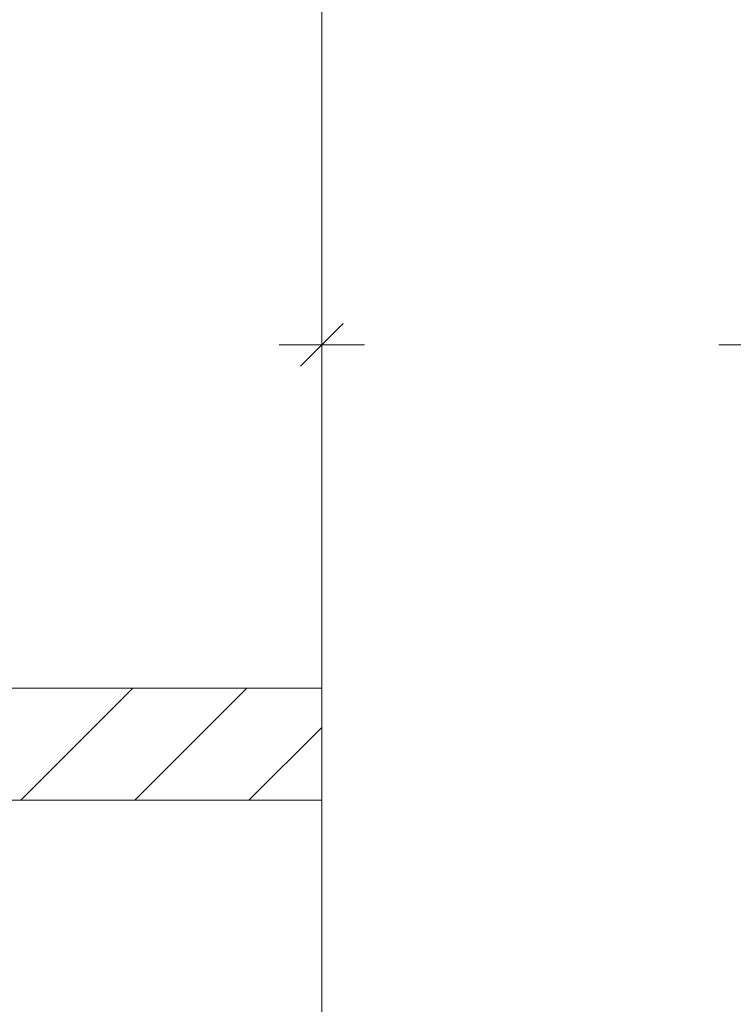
# Model space of a CAD drawing. Header units: millimetres. Extents: x 204754 to 495640, y -178579 to -98814.
# Tile 63 of 179: x 265347 to 266142, y -134791 to -133693. Entities that reach past the tile are written whole.
import ezdxf

# ---------------------------------------------------------------- set-up
doc = ezdxf.new("R2010")
doc.units = ezdxf.units.MM
doc.header["$MEASUREMENT"] = 0
doc.layers.get('0').update_dxf_attribs({"color": 252, "lineweight": 5})
for name, color, linetype, lineweight in [('Nowe_! NAZWY POM_Nr_pióra__19', 252, 'Continuous', 5), ('Nowe_220-A Ściany', 252, 'Continuous', 5), ('Nowe_220-A Ściany_Nr_pióra__93', 252, 'Continuous', 5), ('Nowe_Nowe_220(1)-A Ściany zewnętrzne_Nr_pióra__57', 252, 'Continuous', 5)]:
    doc.layers.add(name, color=color, linetype=linetype, lineweight=lineweight)

# ---------------------------------------------------------------- blocks, each defined once
blk = doc.blocks.new('podkład 20251118')
at = {"color": 252, "linetype": 'Continuous', "lineweight": 5}
for p, q in [((265660, -134079.5), (265707.5, -134032)), ((265660, -134079.5), (265707.5, -134032)), ((265707.5, -134032), (265660, -134079.5)), ((265707.5, -134032), (265660, -134079.5)), ((265683.7, -134055.7), (265636.2, -134055.7)), ((265683.7, -134055.7), (265636.2, -134055.7)), ((265683.7, -134055.7), (265731.2, -134055.7)), ((265683.7, -134055.7), (265731.2, -134055.7)), ((266173.7, -134055.7), (266126.2, -134055.7))]:
    blk.add_line(p, q, dxfattribs=at)
at = {"layer": 'Nowe_! NAZWY POM_Nr_pióra__19', "color": 252, "linetype": 'Continuous', "lineweight": 5}
for p, q in [((265683.7, -134438.4), (265683.7, -133174.4)), ((260583.7, -134438.4), (265683.7, -134438.4)), ((265683.7, -134563.4), (263193.7, -134563.4)), ((265683.7, -137248.4), (265683.7, -134563.4))]:
    blk.add_line(p, q, dxfattribs=at)
at = {"layer": 'Nowe_220-A Ściany', "color": 252, "linetype": 'Continuous', "lineweight": 5}
for p, q in [((265347.9, -134563.4), (265472.9, -134438.4)), ((265475.1, -134563.4), (265600.1, -134438.4)), ((265602.4, -134563.4), (265683.7, -134482.1))]:
    blk.add_line(p, q, dxfattribs=at)
at = {"layer": 'Nowe_220-A Ściany_Nr_pióra__93', "color": 252, "linetype": 'Continuous', "lineweight": 5}
for p, q in [((265683.7, -134438.4), (264449.1, -134438.4)), ((265683.7, -134563.4), (265683.7, -134438.4)), ((264449.1, -134563.4), (265683.7, -134563.4))]:
    blk.add_line(p, q, dxfattribs=at)
at = {"layer": 'Nowe_Nowe_220(1)-A Ściany zewnętrzne_Nr_pióra__57', "color": 252, "linetype": 'Continuous', "lineweight": 5}
blk.add_line((265683.7, -138748.4), (265683.7, -133178.4), dxfattribs=at)

msp = doc.modelspace()

# ---------------------------------------------------------------- block references
msp.add_blockref('podkład 20251118', (0, 0))

doc.saveas('drawing.dxf')
